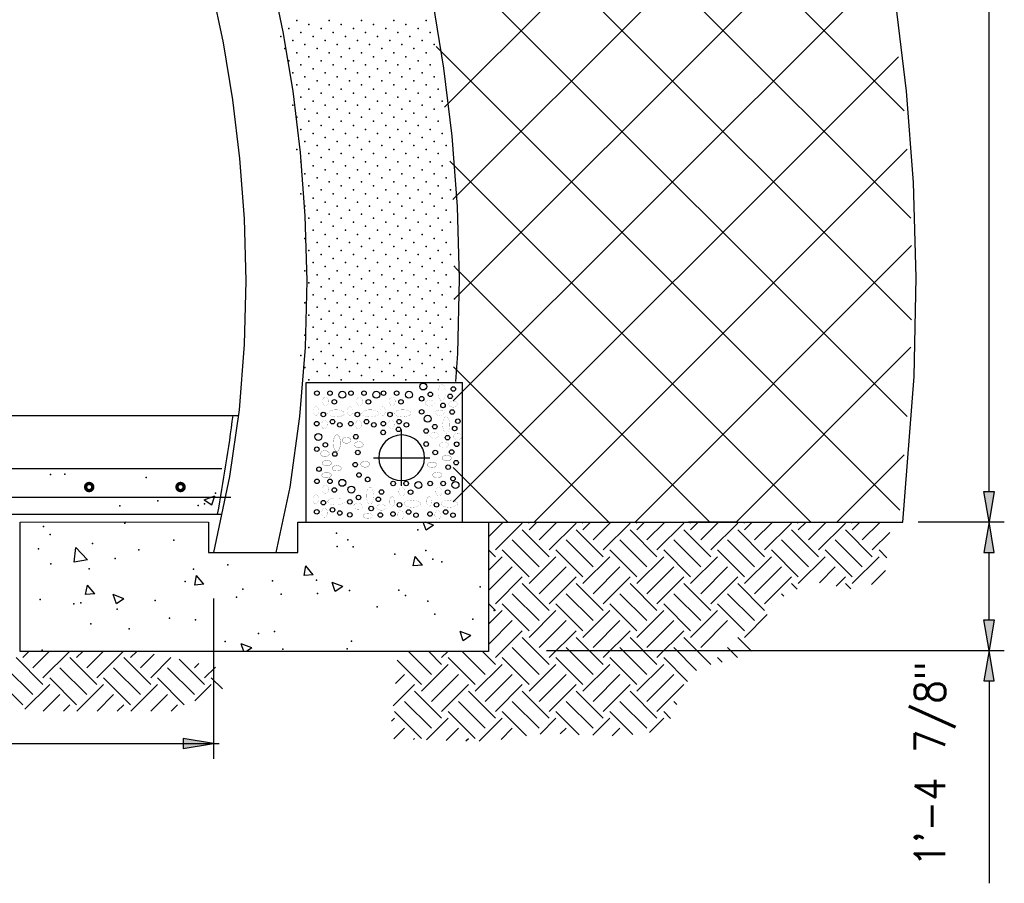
# Model space of a CAD drawing. Extents: x 17 to 1171, y 0 to 483.
# Tile 11 of 16: x 306 to 347, y 125 to 161. Entities that reach past the tile are written whole.
import ezdxf
from ezdxf.enums import TextEntityAlignment as Align

# ---------------------------------------------------------------- set-up
doc = ezdxf.new("R2010")
doc.units = 0
doc.header["$MEASUREMENT"] = 0
doc.layers.get('0').update_dxf_attribs({"linetype": 'CONTINUOUS'})
doc.layers.get('DEFPOINTS').update_dxf_attribs({"linetype": 'CONTINUOUS'})
for name, color, linetype in [('ARC', 7, 'CONTINUOUS'), ('ARC-FTNG', 7, 'CONTINUOUS'), ('DIM', 7, 'CONTINUOUS'), ('HATCH', 7, 'CONTINUOUS'), ('REBAR', 7, 'CONTINUOUS'), ('SLAB', 7, 'CONTINUOUS'), ('SYMBOLS', 7, 'CONTINUOUS'), ('TEXT', 7, 'CONTINUOUS')]:
    doc.layers.add(name, color=color, linetype=linetype)
doc.styles.add('TXT_SHX', font='txt.shx')

# ---------------------------------------------------------------- blocks, each defined once
blk = doc.blocks.new('GRABEL')
at = {"layer": 'TEXT', "color": 5, "linetype": 'CONTINUOUS', "const_width": 0.00984}
for points in [[(-1.93, 3.04, 0.067416), (-1.96, 3.23, 0.079778), (-2.03, 3.38, 0.10712), (-2.14, 3.49, 0.139966), (-2.26, 3.52, 0.139966), (-2.37, 3.49, 0.10712), (-2.48, 3.38, 0.079778), (-2.55, 3.23, 0.067416), (-2.58, 3.04, 0.067416), (-2.55, 2.85, 0.079778), (-2.48, 2.7, 0.10712), (-2.37, 2.59, 0.139966), (-2.26, 2.55, 0.139966), (-2.14, 2.59, 0.10712), (-2.03, 2.7, 0.079778), (-1.96, 2.85, 0.067416)], [(-3.01, 1.96, 0.058947), (-3.03, 2.17, 0.07252), (-3.1, 2.32, 0.106652), (-3.2, 2.44, 0.156435), (-3.31, 2.47, 0.156435), (-3.41, 2.44, 0.106652), (-3.51, 2.32, 0.07252), (-3.58, 2.17, 0.058947), (-3.6, 1.96, 0.058947), (-3.58, 1.76, 0.07252), (-3.51, 1.6, 0.106652), (-3.41, 1.49, 0.156435), (-3.31, 1.45, 0.156435), (-3.2, 1.49, 0.106652), (-3.1, 1.6, 0.07252), (-3.03, 1.76, 0.058947)], [(-1.1, 2.11, 0.044459), (-1.47, 2.08, 0.057923), (-1.74, 2, 0.100117), (-1.95, 1.85, 0.19297), (-2.01, 1.72, 0.19297), (-1.95, 1.59, 0.100117), (-1.74, 1.45, 0.057923), (-1.47, 1.36, 0.044459), (-1.1, 1.33, 0.044459), (-0.74, 1.36, 0.057923), (-0.47, 1.45, 0.100117), (-0.25, 1.59, 0.19297), (-0.2, 1.72, 0.19297), (-0.25, 1.85, 0.100117), (-0.47, 2, 0.057923), (-0.74, 2.08, 0.044459)], [(-2.04, 0.48, 0.067416), (-2.07, 0.68, 0.079778), (-2.14, 0.83, 0.10712), (-2.25, 0.93, 0.139966), (-2.36, 0.97, 0.139966), (-2.48, 0.93, 0.10712), (-2.59, 0.83, 0.079778), (-2.66, 0.68, 0.067416), (-2.69, 0.48, 0.067416), (-2.66, 0.29, 0.079778), (-2.59, 0.14, 0.10712), (-2.48, 0.03, 0.139966), (-2.36, 0, 0.139966), (-2.25, 0.03, 0.10712), (-2.14, 0.14, 0.079778), (-2.07, 0.29, 0.067416)]]:
    blk.add_lwpolyline(points, format="xyb", close=True, dxfattribs=at)
at = {"layer": 'TEXT', "color": 5, "linetype": 'CONTINUOUS'}
for centre, radius in [((-3.2, 3.93), 0.248), ((-1.77, 3.93), 0.248), ((-0.43, 3.76), 0.38), ((-1.29, 2.98), 0.248), ((-2.5, 1.59), 0.248), ((-3.22, 0.59), 0.248), ((-1.5, 0.81), 0.248), ((-0.7, 0.46), 0.248)]:
    blk.add_circle(centre, radius, dxfattribs=at)
blk = doc.blocks.new('PIPE_6')
at = {"layer": 'ARC-FTNG', "color": 3, "linetype": 'CONTINUOUS'}
for p, q in [((0, -3.6852), (0, 3.6852)), ((3.6852, 0), (-3.6852, 0))]:
    blk.add_line(p, q, dxfattribs=at)
blk.add_circle((0, 0), 3, dxfattribs=at)
blk = doc.blocks.new('REBAR')
at = {"color": 7, "linetype": 'CONTINUOUS', "const_width": 0.01378}
blk.add_lwpolyline([(-0.014553, 0, 1), (0.014553, 0, 1)], format="xyb", close=True, dxfattribs=at)

msp = doc.modelspace()

# ---------------------------------------------------------------- hatches: boundary and pattern name
at = {"linetype": 'CONTINUOUS'}
msp.add_hatch(color=7, dxfattribs=at).paths.add_polyline_path([(313.181, 131.272), (313.181, 130.855), (314.431, 131.064)])
at = {"layer": 'DIM', "linetype": 'CONTINUOUS'}
for points in [[(346.045, 141.409), (346.462, 141.409), (346.253, 140.159)], [(346.045, 138.909), (346.462, 138.909), (346.253, 140.159)], [(346.045, 136.134), (346.462, 136.134), (346.253, 134.884)], [(346.045, 133.634), (346.462, 133.634), (346.253, 134.884)]]:
    msp.add_hatch(color=7, dxfattribs=at).paths.add_polyline_path(points)

# ---------------------------------------------------------------- linework, layer by layer
at = {"color": 7, "linetype": 'CONTINUOUS'}
for p, q in [((314.431, 137.017), (314.431, 130.439)), ((217.76, 131.064), (314.66, 131.064))]:
    msp.add_line(p, q, dxfattribs=at)
msp.add_lwpolyline([(313.181, 131.272), (313.181, 130.855), (314.431, 131.064)], close=True, dxfattribs=at)
at = {"layer": 'ARC', "color": 7, "linetype": 'CONTINUOUS'}
msp.add_line((324.637, 140.153), (324.637, 145.883), dxfattribs=at)
for points in [[(324.425, 140.153), (342.711, 140.153), (343.176, 146.126), (343.267, 150.195), (343.156, 154.094), (342.87, 157.839), (342.43, 161.448), (341.852, 164.935), (341.147, 168.308), (340.323, 171.578), (339.387, 174.754), (338.343, 177.84), (337.192, 180.841), (335.936, 183.764), (334.575, 186.609), (333.107, 189.38), (331.531, 192.076), (329.844, 194.698), (328.044, 197.244), (326.024, 199.843)], [(305.276, 194.253), (306.968, 192.776), (308.583, 191.217), (310.123, 189.578), (311.588, 187.863), (312.979, 186.072), (314.299, 184.207), (315.546, 182.268), (316.722, 180.256), (317.827, 178.171), (318.859, 176.013), (319.818, 173.782), (320.702, 171.476), (321.508, 169.095), (322.233, 166.636), (322.872, 164.099), (323.419, 161.481), (323.867, 158.779), (324.207, 155.99), (324.427, 153.112), (324.511, 150.139), (324.442, 147.065), (324.353, 145.922)], [(305.497, 185.356), (306.769, 183.863), (307.982, 182.298), (309.138, 180.659), (310.236, 178.948), (311.276, 177.165), (312.256, 175.309), (313.177, 173.38), (314.035, 171.379), (314.827, 169.305), (315.552, 167.158), (316.205, 164.938), (316.78, 162.644), (317.273, 160.277), (317.676, 157.835), (317.981, 155.318), (318.176, 152.726), (318.249, 150.057), (318.184, 147.311), (317.96, 144.487), (317.551, 141.583), (316.986, 138.903)], [(305.971, 180.811), (307.063, 179.263), (308.103, 177.643), (309.09, 175.951), (310.022, 174.186), (310.899, 172.349), (311.717, 170.44), (312.475, 168.459), (313.168, 166.406), (313.792, 164.281), (314.343, 162.085), (314.815, 159.818), (315.201, 157.481), (315.492, 155.074), (315.678, 152.597), (315.748, 150.052), (315.687, 147.44), (315.474, 144.76), (315.087, 142.016), (314.431, 138.903)]]:
    msp.add_lwpolyline(points, dxfattribs=at)
at = {"layer": 'ARC-FTNG', "color": 7, "linetype": 'CONTINUOUS'}
for points in [[(324.637, 140.153), (324.637, 145.871), (318.218, 145.871), (318.218, 140.153)], [(317.891, 138.903), (317.891, 140.153), (325.708, 140.153), (325.708, 134.841), (306.489, 134.841), (306.489, 140.153), (310.825, 140.159), (314.224, 140.153), (314.224, 138.903)]]:
    msp.add_lwpolyline(points, close=True, dxfattribs=at)
at = {"layer": 'DEFPOINTS', "color": 7, "linetype": 'CONTINUOUS'}
msp.add_line((333.924, 140.159), (335.924, 140.159), dxfattribs=at)
at = {"layer": 'DIM', "color": 7, "linetype": 'CONTINUOUS'}
for p, q in [((346.253, 141.409), (346.253, 195.781)), ((343.349, 140.159), (346.878, 140.159)), ((343.642, 140.159), (346.878, 140.159)), ((346.253, 136.134), (346.253, 138.909)), ((328.091, 134.884), (346.878, 134.884)), ((346.253, 133.634), (346.253, 125.323))]:
    msp.add_line(p, q, dxfattribs=at)
for points in [[(346.045, 141.409), (346.462, 141.409), (346.253, 140.159)], [(346.045, 138.909), (346.462, 138.909), (346.253, 140.159)], [(346.045, 136.134), (346.462, 136.134), (346.253, 134.884)], [(346.045, 133.634), (346.462, 133.634), (346.253, 134.884)]]:
    msp.add_lwpolyline(points, close=True, dxfattribs=at)
at = {"layer": 'HATCH', "color": 7, "linetype": 'CONTINUOUS'}
for p, q in [((342.772, 157.034), (294.694, 205.111)), ((343.038, 152.624), (317.828, 177.834)), ((323.901, 157.189), (339.737, 173.025)), ((343.068, 148.451), (320.797, 170.722)), ((324.246, 153.39), (340.62, 169.765)), ((324.334, 149.335), (341.388, 166.389)), ((342.888, 144.488), (322.521, 164.854)), ((324.265, 145.123), (342.032, 162.89)), ((342.589, 140.644), (323.559, 159.674)), ((324.265, 140.98), (342.538, 159.253)), ((327.582, 140.153), (342.892, 155.464)), ((338.936, 140.153), (324.125, 154.964)), ((331.725, 140.153), (343.07, 151.499)), ((334.793, 140.153), (324.338, 150.608)), ((335.868, 140.153), (343.043, 147.328)), ((330.65, 140.153), (324.275, 146.528)), ((340.011, 140.153), (342.765, 142.907)), ((326.507, 140.153), (324.265, 142.395)), ((314.039, 141.065), (314.477, 141.233)), ((314.039, 141.065), (314.35, 140.855)), ((314.35, 140.855), (314.477, 141.232)), ((323.149, 139.813), (323.035, 140.153)), ((323.46, 140.023), (323.121, 140.153)), ((323.46, 140.023), (323.149, 139.813)), ((325.736, 139.579), (326.311, 140.153)), ((325.994, 139.007), (327.098, 140.112)), ((328.203, 138.731), (327.098, 139.836)), ((327.375, 140.112), (327.334, 140.153)), ((327.375, 139.836), (327.692, 140.153)), ((327.789, 139.422), (328.521, 140.153)), ((328.203, 139.007), (329.308, 140.112)), ((330.413, 138.731), (329.308, 139.836)), ((329.584, 140.112), (329.543, 140.153)), ((329.584, 139.836), (329.902, 140.153)), ((329.999, 139.422), (330.73, 140.153)), ((330.413, 139.007), (331.518, 140.112)), ((332.623, 138.731), (331.518, 139.836)), ((331.794, 140.112), (331.753, 140.153)), ((331.794, 139.836), (332.111, 140.153)), ((332.208, 139.422), (332.94, 140.153)), ((332.623, 139.007), (333.728, 140.112)), ((334.832, 138.731), (333.728, 139.836)), ((334.004, 140.112), (333.963, 140.153)), ((334.004, 139.836), (334.321, 140.153)), ((334.418, 139.422), (335.15, 140.153)), ((334.832, 139.007), (335.937, 140.112)), ((337.042, 138.731), (335.937, 139.836)), ((336.214, 140.112), (336.172, 140.153)), ((336.214, 139.836), (336.531, 140.153)), ((336.628, 139.422), (337.36, 140.153)), ((337.042, 139.007), (338.147, 140.112)), ((339.252, 138.731), (338.147, 139.836)), ((338.423, 140.112), (338.382, 140.153)), ((338.423, 139.836), (338.741, 140.153)), ((338.837, 139.422), (339.569, 140.153)), ((339.252, 139.007), (340.357, 140.112)), ((341.462, 138.731), (340.357, 139.836)), ((340.633, 140.112), (340.592, 140.153)), ((340.633, 139.836), (340.95, 140.153)), ((341.047, 139.422), (341.779, 140.153)), ((327.789, 138.317), (326.684, 139.422)), ((329.999, 138.317), (328.894, 139.422)), ((332.208, 138.317), (331.103, 139.422)), ((334.418, 138.317), (333.313, 139.422)), ((336.628, 138.317), (335.523, 139.422)), ((338.837, 138.317), (337.733, 139.422)), ((341.047, 138.317), (339.942, 139.422)), ((341.462, 139.007), (342.175, 139.72)), ((308.701, 138.512), (308.77, 139.106)), ((309.257, 138.599), (308.77, 139.106)), ((327.375, 137.902), (326.27, 139.007)), ((329.584, 137.902), (328.479, 139.007)), ((331.794, 137.902), (330.689, 139.007)), ((334.004, 137.902), (332.899, 139.007)), ((336.214, 137.902), (335.109, 139.007)), ((338.423, 137.902), (337.318, 139.007)), ((340.633, 137.902), (339.528, 139.007)), ((342.057, 138.688), (341.738, 139.007)), ((309.257, 138.599), (308.701, 138.512)), ((322.624, 138.352), (322.696, 138.744)), ((322.997, 138.385), (322.696, 138.744)), ((325.994, 138.731), (325.736, 138.988)), ((325.736, 138.197), (326.27, 138.731)), ((327.375, 137.626), (328.479, 138.731)), ((329.584, 137.626), (330.689, 138.731)), ((331.794, 137.626), (332.899, 138.731)), ((334.004, 137.626), (335.109, 138.731)), ((336.214, 137.626), (337.318, 138.731)), ((338.423, 137.626), (339.528, 138.731)), ((340.633, 137.626), (341.738, 138.731)), ((318.141, 137.959), (318.213, 138.351)), ((318.514, 137.992), (318.213, 138.351)), ((322.997, 138.385), (322.624, 138.352)), ((325.736, 137.369), (326.684, 138.317)), ((327.789, 137.212), (328.894, 138.317)), ((329.999, 137.212), (331.103, 138.317)), ((332.208, 137.212), (333.313, 138.317)), ((334.418, 137.212), (335.523, 138.317)), ((336.628, 137.212), (337.733, 138.317)), ((339.289, 137.664), (339.942, 138.317)), ((313.658, 137.567), (313.73, 137.959)), ((314.031, 137.6), (313.73, 137.959)), ((318.514, 137.992), (318.141, 137.96)), ((325.994, 136.798), (327.098, 137.902)), ((328.203, 136.798), (329.308, 137.902)), ((330.413, 136.798), (331.518, 137.902)), ((332.623, 136.798), (333.728, 137.902)), ((334.832, 136.798), (335.937, 137.902)), ((337.042, 136.798), (338.147, 137.902)), ((339.98, 137.526), (340.357, 137.902)), ((341.431, 137.595), (341.997, 138.162)), ((309.175, 137.175), (309.247, 137.567)), ((309.549, 137.208), (309.247, 137.567)), ((314.031, 137.6), (313.658, 137.567)), ((319.73, 137.506), (319.292, 137.674)), ((319.419, 137.297), (319.292, 137.674)), ((319.73, 137.506), (319.419, 137.297)), ((328.203, 136.521), (327.098, 137.626)), ((330.413, 136.521), (329.308, 137.626)), ((332.623, 136.521), (331.518, 137.626)), ((334.832, 136.521), (333.728, 137.626)), ((337.042, 136.521), (335.937, 137.626)), ((338.374, 137.399), (338.147, 137.626)), ((340.576, 137.406), (340.357, 137.626)), ((309.549, 137.208), (309.175, 137.175)), ((310.748, 137.006), (310.31, 137.174)), ((310.437, 136.796), (310.31, 137.174)), ((310.748, 137.006), (310.437, 136.796)), ((327.789, 136.107), (326.684, 137.212)), ((329.999, 136.107), (328.894, 137.212)), ((332.208, 136.107), (331.103, 137.212)), ((334.418, 136.107), (333.313, 137.212)), ((336.628, 136.107), (335.523, 137.212)), ((337.834, 137.111), (337.733, 137.212)), ((325.994, 136.521), (325.736, 136.779)), ((327.375, 135.693), (326.27, 136.798)), ((329.584, 135.693), (328.479, 136.798)), ((331.794, 135.693), (330.689, 136.798)), ((334.004, 135.693), (332.899, 136.798)), ((336.214, 135.693), (335.109, 136.798)), ((337.32, 136.796), (337.318, 136.798)), ((325.736, 135.988), (326.27, 136.521)), ((327.375, 135.416), (328.479, 136.521)), ((329.584, 135.416), (330.689, 136.521)), ((331.794, 135.416), (332.899, 136.521)), ((334.004, 135.416), (335.109, 136.521)), ((336.214, 135.416), (337.149, 136.352)), ((325.736, 135.159), (326.684, 136.107)), ((327.789, 135.002), (328.894, 136.107)), ((329.999, 135.002), (331.103, 136.107)), ((332.208, 135.002), (333.313, 136.107)), ((334.418, 135.002), (335.523, 136.107)), ((324.981, 135.491), (324.543, 135.659)), ((324.67, 135.281), (324.543, 135.659)), ((324.981, 135.491), (324.67, 135.281)), ((325.994, 134.588), (327.098, 135.693)), ((328.203, 134.311), (327.098, 135.416)), ((328.203, 134.588), (329.308, 135.693)), ((330.413, 134.311), (329.308, 135.416)), ((330.413, 134.588), (331.518, 135.693)), ((332.623, 134.311), (331.518, 135.416)), ((332.623, 134.588), (333.728, 135.693)), ((334.832, 134.311), (333.728, 135.416)), ((336.505, 134.849), (335.937, 135.416)), ((315.999, 134.99), (315.561, 135.158)), ((315.668, 134.841), (315.561, 135.158)), ((315.999, 134.99), (315.777, 134.841)), ((327.789, 133.897), (326.684, 135.002)), ((329.999, 133.897), (328.894, 135.002)), ((332.208, 133.897), (331.103, 135.002)), ((334.253, 134.062), (333.313, 135.002)), ((335.93, 134.595), (335.523, 135.002)), ((307.427, 133.482), (306.322, 134.587)), ((306.598, 134.587), (306.852, 134.841)), ((307.013, 134.173), (307.681, 134.841)), ((307.427, 133.758), (308.509, 134.841)), ((309.637, 133.482), (308.532, 134.587)), ((308.808, 134.587), (309.062, 134.841)), ((309.222, 134.173), (309.89, 134.841)), ((309.637, 133.758), (310.719, 134.841)), ((311.846, 133.482), (310.741, 134.587)), ((311.018, 134.587), (311.272, 134.841)), ((311.432, 134.173), (311.994, 134.735)), ((311.846, 133.758), (312.678, 134.59)), ((323.37, 133.897), (322.426, 134.841)), ((323.784, 134.311), (323.255, 134.841)), ((323.784, 134.588), (324.037, 134.841)), ((325.165, 133.483), (324.06, 134.588)), ((325.579, 133.897), (324.636, 134.841)), ((325.994, 134.311), (325.464, 134.841)), ((327.375, 133.483), (326.27, 134.588)), ((329.584, 133.483), (328.479, 134.588)), ((331.794, 133.483), (330.689, 134.588)), ((333.874, 133.613), (332.899, 134.588)), ((335.301, 134.395), (335.109, 134.588)), ((307.013, 133.068), (305.908, 134.173)), ((309.222, 133.068), (308.117, 134.173)), ((311.432, 133.068), (310.327, 134.173)), ((313.642, 133.068), (312.537, 134.173)), ((314.056, 133.482), (313.021, 134.517)), ((313.642, 134.173), (313.817, 134.348)), ((314.056, 133.758), (314.5, 134.202)), ((322.955, 133.483), (321.956, 134.482)), ((322.955, 133.207), (324.06, 134.311)), ((325.165, 133.207), (326.27, 134.311)), ((327.375, 133.207), (328.479, 134.311)), ((329.584, 133.207), (330.689, 134.311)), ((331.794, 133.207), (332.899, 134.311)), ((306.598, 132.653), (305.493, 133.758)), ((308.808, 132.653), (307.703, 133.758)), ((311.018, 132.653), (309.913, 133.758)), ((313.227, 132.653), (312.123, 133.758)), ((314.791, 133.3), (314.332, 133.758)), ((321.891, 133.524), (322.265, 133.897)), ((323.37, 132.792), (324.474, 133.897)), ((325.579, 132.792), (326.684, 133.897)), ((327.789, 132.792), (328.894, 133.897)), ((329.999, 132.792), (331.103, 133.897)), ((332.208, 132.792), (333.313, 133.897)), ((306.686, 132.465), (307.703, 133.482)), ((308.817, 132.387), (309.913, 133.482)), ((311.027, 132.387), (312.123, 133.482)), ((313.66, 132.81), (314.332, 133.482)), ((321.802, 132.606), (322.679, 133.483)), ((323.784, 132.378), (324.889, 133.483)), ((325.994, 132.378), (327.098, 133.483)), ((328.203, 132.378), (329.308, 133.483)), ((330.413, 132.378), (331.518, 133.483)), ((332.623, 132.378), (333.728, 133.483)), ((307.439, 132.389), (308.117, 133.068)), ((309.646, 132.387), (310.327, 133.068)), ((311.856, 132.387), (312.537, 133.068)), ((323.784, 132.102), (322.679, 133.207)), ((325.994, 132.102), (324.889, 133.207)), ((328.203, 132.102), (327.098, 133.207)), ((330.413, 132.102), (329.308, 133.207)), ((332.623, 132.102), (331.518, 133.207)), ((308.265, 132.387), (308.532, 132.653)), ((310.475, 132.387), (310.741, 132.653)), ((312.684, 132.387), (312.951, 132.653)), ((323.37, 131.688), (322.265, 132.792)), ((325.579, 131.688), (324.474, 132.792)), ((327.789, 131.688), (326.684, 132.792)), ((329.999, 131.688), (328.894, 132.792)), ((332.208, 131.688), (331.103, 132.792)), ((333.442, 132.663), (333.313, 132.792)), ((322.955, 131.273), (321.85, 132.378)), ((325.165, 131.273), (324.06, 132.378)), ((327.274, 131.374), (326.27, 132.378)), ((329.435, 131.423), (328.479, 132.378)), ((331.629, 131.438), (330.689, 132.378)), ((333.183, 132.094), (332.899, 132.378)), ((321.733, 131.984), (321.85, 132.102)), ((323.172, 131.214), (324.06, 132.102)), ((325.322, 131.154), (326.27, 132.102)), ((327.827, 131.45), (328.479, 132.102)), ((329.99, 131.402), (330.689, 132.102)), ((332.311, 131.514), (332.899, 132.102)), ((321.828, 131.251), (322.265, 131.688)), ((323.978, 131.191), (324.474, 131.688)), ((326.229, 131.232), (326.684, 131.688)), ((328.658, 131.452), (328.894, 131.688)), ((330.789, 131.373), (331.103, 131.688)), ((322.635, 131.229), (322.679, 131.273)), ((324.785, 131.169), (324.889, 131.273))]:
    msp.add_line(p, q, dxfattribs=at)
for p in [(317.846, 160.746), (318.343, 160.58), (319.172, 160.746), (319.669, 160.58), (320.498, 160.746), (320.995, 160.58), (321.824, 160.746), (322.321, 160.58), (323.149, 160.746), (317.183, 160.083), (317.515, 160.415), (318.012, 160.249), (318.509, 160.083), (318.841, 160.415), (319.338, 160.249), (319.835, 160.083), (320.166, 160.415), (320.664, 160.249), (321.161, 160.083), (321.492, 160.415), (321.989, 160.249), (322.487, 160.083), (322.818, 160.415), (323.315, 160.249), (317.68, 159.917), (318.178, 159.752), (319.006, 159.917), (319.503, 159.752), (320.332, 159.917), (320.829, 159.752), (321.658, 159.917), (322.155, 159.752), (322.984, 159.917), (323.481, 159.752), (317.349, 159.586), (317.846, 159.42), (318.343, 159.255), (318.675, 159.586), (319.172, 159.42), (319.669, 159.255), (320.001, 159.586), (320.498, 159.42), (320.995, 159.255), (321.327, 159.586), (321.824, 159.42), (322.321, 159.255), (322.652, 159.586), (323.149, 159.42), (317.515, 159.089), (318.012, 158.923), (318.841, 159.089), (319.338, 158.923), (320.166, 159.089), (320.664, 158.923), (321.492, 159.089), (321.989, 158.923), (322.818, 159.089), (323.315, 158.923), (317.68, 158.592), (318.178, 158.426), (318.509, 158.757), (319.006, 158.592), (319.503, 158.426), (319.835, 158.757), (320.332, 158.592), (320.829, 158.426), (321.161, 158.757), (321.658, 158.592), (322.155, 158.426), (322.487, 158.757), (322.984, 158.592), (323.481, 158.426), (317.846, 158.095), (318.675, 158.26), (319.172, 158.095), (320.001, 158.26), (320.498, 158.095), (321.327, 158.26), (321.824, 158.095), (322.652, 158.26), (323.149, 158.095), (318.012, 157.597), (318.343, 157.929), (318.841, 157.763), (319.338, 157.597), (319.669, 157.929), (320.166, 157.763), (320.664, 157.597), (320.995, 157.929), (321.492, 157.763), (321.989, 157.597), (322.321, 157.929), (322.818, 157.763), (323.315, 157.597), (323.647, 157.929), (317.68, 157.266), (318.509, 157.431), (319.006, 157.266), (319.835, 157.431), (320.332, 157.266), (321.161, 157.431), (321.658, 157.266), (322.487, 157.431), (322.984, 157.266), (323.812, 157.431), (318.178, 157.1), (318.675, 156.934), (319.503, 157.1), (320.001, 156.934), (320.829, 157.1), (321.327, 156.934), (322.155, 157.1), (322.652, 156.934), (323.481, 157.1), (317.846, 156.769), (318.343, 156.603), (318.841, 156.437), (319.172, 156.769), (319.669, 156.603), (320.166, 156.437), (320.498, 156.769), (320.995, 156.603), (321.492, 156.437), (321.824, 156.769), (322.321, 156.603), (322.818, 156.437), (323.149, 156.769), (323.647, 156.603), (318.012, 156.272), (318.509, 156.106), (319.338, 156.272), (319.835, 156.106), (320.664, 156.272), (321.161, 156.106), (321.989, 156.272), (322.487, 156.106), (323.315, 156.272), (323.812, 156.106), (318.178, 155.774), (318.675, 155.608), (319.006, 155.94), (319.503, 155.774), (320.001, 155.608), (320.332, 155.94), (320.829, 155.774), (321.327, 155.608), (321.658, 155.94), (322.155, 155.774), (322.652, 155.608), (322.984, 155.94), (323.481, 155.774), (323.978, 155.608), (317.846, 155.443), (318.343, 155.277), (319.172, 155.443), (319.669, 155.277), (320.498, 155.443), (320.995, 155.277), (321.824, 155.443), (322.321, 155.277), (323.149, 155.443), (323.647, 155.277), (318.012, 154.946), (318.509, 154.78), (318.841, 155.111), (319.338, 154.946), (319.835, 154.78), (320.166, 155.111), (320.664, 154.946), (321.161, 154.78), (321.492, 155.111), (321.989, 154.946), (322.487, 154.78), (322.818, 155.111), (323.315, 154.946), (323.812, 154.78), (318.178, 154.448), (319.006, 154.614), (319.503, 154.448), (320.332, 154.614), (320.829, 154.448), (321.658, 154.614), (322.155, 154.448), (322.984, 154.614), (323.481, 154.448), (318.675, 154.283), (319.172, 154.117), (320.001, 154.283), (320.498, 154.117), (321.327, 154.283), (321.824, 154.117), (322.652, 154.283), (323.149, 154.117), (323.978, 154.283), (318.012, 153.62), (318.343, 153.951), (318.841, 153.786), (319.338, 153.62), (319.669, 153.951), (320.166, 153.786), (320.664, 153.62), (320.995, 153.951), (321.492, 153.786), (321.989, 153.62), (322.321, 153.951), (322.818, 153.786), (323.315, 153.62), (323.647, 153.951), (324.144, 153.786), (318.509, 153.454), (319.006, 153.288), (319.835, 153.454), (320.332, 153.288), (321.161, 153.454), (321.658, 153.288), (322.487, 153.454), (322.984, 153.288), (323.812, 153.454), (318.178, 153.123), (318.675, 152.957), (319.172, 152.791), (319.503, 153.123), (320.001, 152.957), (320.498, 152.791), (320.829, 153.123), (321.327, 152.957), (321.824, 152.791), (322.155, 153.123), (322.652, 152.957), (323.149, 152.791), (323.481, 153.123), (323.978, 152.957), (318.343, 152.625), (318.841, 152.46), (319.669, 152.625), (320.166, 152.46), (320.995, 152.625), (321.492, 152.46), (322.321, 152.625), (322.818, 152.46), (323.647, 152.625), (324.144, 152.46), (318.509, 152.128), (319.006, 151.963), (319.338, 152.294), (319.835, 152.128), (320.332, 151.963), (320.664, 152.294), (321.161, 152.128), (321.658, 151.963), (321.989, 152.294), (322.487, 152.128), (322.984, 151.963), (323.315, 152.294), (323.812, 152.128), (318.178, 151.797), (318.675, 151.631), (319.503, 151.797), (320.001, 151.631), (320.829, 151.797), (321.327, 151.631), (322.155, 151.797), (322.652, 151.631), (323.481, 151.797), (323.978, 151.631), (318.343, 151.3), (318.841, 151.134), (319.172, 151.465), (319.669, 151.3), (320.166, 151.134), (320.498, 151.465), (320.995, 151.3), (321.492, 151.134), (321.824, 151.465), (322.321, 151.3), (322.818, 151.134), (323.149, 151.465), (323.647, 151.3), (324.144, 151.134), (318.509, 150.802), (319.338, 150.968), (319.835, 150.802), (320.664, 150.968), (321.161, 150.802), (321.989, 150.968), (322.487, 150.802), (323.315, 150.968), (323.812, 150.802), (318.178, 150.471), (319.006, 150.637), (319.503, 150.471), (320.332, 150.637), (320.829, 150.471), (321.658, 150.637), (322.155, 150.471), (322.984, 150.637), (323.481, 150.471), (324.31, 150.637), (318.343, 149.974), (318.675, 150.305), (319.172, 150.139), (319.669, 149.974), (320.001, 150.305), (320.498, 150.139), (320.995, 149.974), (321.327, 150.305), (321.824, 150.139), (322.321, 149.974), (322.652, 150.305), (323.149, 150.139), (323.647, 149.974), (323.978, 150.305), (318.841, 149.808), (319.338, 149.642), (320.166, 149.808), (320.664, 149.642), (321.492, 149.808), (321.989, 149.642), (322.818, 149.808), (323.315, 149.642), (324.144, 149.808), (318.178, 149.145), (318.509, 149.477), (319.006, 149.311), (319.503, 149.145), (319.835, 149.477), (320.332, 149.311), (320.829, 149.145), (321.161, 149.477), (321.658, 149.311), (322.155, 149.145), (322.487, 149.477), (322.984, 149.311), (323.481, 149.145), (323.812, 149.477), (324.31, 149.311), (318.675, 148.979), (319.172, 148.814), (320.001, 148.979), (320.498, 148.814), (321.327, 148.979), (321.824, 148.814), (322.652, 148.979), (323.149, 148.814), (323.978, 148.979), (318.343, 148.648), (318.841, 148.482), (319.338, 148.316), (319.669, 148.648), (320.166, 148.482), (320.664, 148.316), (320.995, 148.648), (321.492, 148.482), (321.989, 148.316), (322.321, 148.648), (322.818, 148.482), (323.315, 148.316), (323.647, 148.648), (324.144, 148.482), (318.509, 148.151), (319.006, 147.985), (319.835, 148.151), (320.332, 147.985), (321.161, 148.151), (321.658, 147.985), (322.487, 148.151), (322.984, 147.985), (323.812, 148.151), (318.178, 147.819), (318.675, 147.654), (319.172, 147.488), (319.503, 147.819), (320.001, 147.654), (320.498, 147.488), (320.829, 147.819), (321.327, 147.654), (321.824, 147.488), (322.155, 147.819), (322.652, 147.654), (323.149, 147.488), (323.481, 147.819), (323.978, 147.654), (318.343, 147.322), (318.841, 147.156), (319.669, 147.322), (320.166, 147.156), (320.995, 147.322), (321.492, 147.156), (322.321, 147.322), (322.818, 147.156), (323.647, 147.322), (324.144, 147.156), (318.012, 146.991), (318.509, 146.825), (319.338, 146.991), (319.835, 146.825), (320.664, 146.991), (321.161, 146.825), (321.989, 146.991), (322.487, 146.825), (323.315, 146.991), (323.812, 146.825), (318.178, 146.494), (318.675, 146.328), (319.006, 146.659), (319.503, 146.494), (320.001, 146.328), (320.332, 146.659), (320.829, 146.494), (321.327, 146.328), (321.658, 146.659), (322.155, 146.494), (322.652, 146.328), (322.984, 146.659), (323.481, 146.494), (323.978, 146.328), (318.343, 145.996), (319.172, 146.162), (319.669, 145.996), (320.498, 146.162), (320.995, 145.996), (321.824, 146.162), (322.321, 145.996), (323.149, 146.162), (323.647, 145.996), (307.734, 142.109), (308.33, 142.118), (311.666, 141.977), (312.143, 141.028), (314.51, 141.339), (310.579, 140.821), (313.791, 140.828), (314.061, 140.897), (307.446, 139.97), (310.783, 140.111), (322.81, 139.835), (307.723, 139.643), (312.801, 139.412), (319.474, 139.694), (319.931, 139.424), (307.238, 139.053), (309.465, 139.271), (311.367, 139.018), (319.498, 139.143), (320.155, 139.138), (310.395, 138.653), (321.865, 138.831), (323.14, 138.984), (323.429, 138.625), (307.751, 138.44), (309.316, 138.234), (313.604, 138.213), (315.012, 138.392), (323.8, 138.513), (313.263, 137.715), (315.63, 137.403), (316.851, 137.744), (318.657, 137.766), (325.372, 137.498), (315.363, 137.075), (317.195, 137.197), (318.699, 137.216), (320.007, 137.344), (322.035, 137.357), (322.302, 137.141), (307.314, 136.972), (308.69, 136.793), (308.981, 136.83), (312.026, 136.934), (321.142, 136.678), (323.216, 136.904), (310.471, 136.572), (312.625, 136.205), (323.509, 136.366), (325.947, 136.515), (309.395, 135.975), (310.96, 135.769), (313.68, 136.132), (325.074, 136.16), (316.27, 135.579), (316.926, 135.663), (314.907, 135.25), (320.083, 135.263), (307.39, 134.892), (317.274, 134.938), (319.915, 134.953)]:
    msp.add_point(p, dxfattribs=at)
at = {"layer": 'REBAR', "color": 7, "linetype": 'CONTINUOUS'}
msp.add_line((267.513, 141.177), (315.134, 141.177), dxfattribs=at)
at = {"layer": 'SLAB', "color": 7, "linetype": 'CONTINUOUS'}
for p, q in [((217.279, 142.347), (314.762, 142.347)), ((217.599, 140.472), (314.762, 140.472))]:
    msp.add_line(p, q, dxfattribs=at)
at = {"layer": 'SYMBOLS', "color": 7, "linetype": 'CONTINUOUS'}
msp.add_line((216.961, 144.531), (315.442, 144.531), dxfattribs=at)
at = {"layer": 'TEXT', "color": 7, "linetype": 'CONTINUOUS', "const_width": 0.00984}
for points in [[(319.343, 143.394, 0.044459), (319.355, 143.256, 0.057923), (319.386, 143.154, 0.100117), (319.441, 143.075, 0.19297), (319.489, 143.055, 0.19297), (319.538, 143.075, 0.100117), (319.593, 143.154, 0.057923), (319.624, 143.256, 0.044459), (319.636, 143.394, 0.044459), (319.624, 143.531, 0.057923), (319.593, 143.633, 0.100117), (319.538, 143.713, 0.19297), (319.489, 143.732, 0.19297), (319.441, 143.713, 0.100117), (319.386, 143.633, 0.057923), (319.355, 143.531, 0.044459)], [(319.885, 143.631, 0.067416), (319.813, 143.621, 0.079778), (319.757, 143.595, 0.10712), (319.716, 143.553, 0.139966), (319.704, 143.51, 0.139966), (319.716, 143.466, 0.10712), (319.757, 143.424, 0.079778), (319.813, 143.399, 0.067416), (319.885, 143.389, 0.067416), (319.957, 143.399, 0.079778), (320.014, 143.424, 0.10712), (320.054, 143.466, 0.139966), (320.067, 143.51, 0.139966), (320.054, 143.553, 0.10712), (320.014, 143.595, 0.079778), (319.957, 143.621, 0.067416)], [(320.386, 143.452, 0.067416), (320.313, 143.442, 0.079778), (320.257, 143.417, 0.10712), (320.216, 143.375, 0.139966), (320.204, 143.331, 0.139966), (320.216, 143.288, 0.10712), (320.257, 143.246, 0.079778), (320.313, 143.22, 0.067416), (320.386, 143.21, 0.067416), (320.458, 143.22, 0.079778), (320.514, 143.246, 0.10712), (320.555, 143.288, 0.139966), (320.567, 143.331, 0.139966), (320.555, 143.375, 0.10712), (320.514, 143.417, 0.079778), (320.458, 143.442, 0.067416)], [(318.996, 143.082, 0.067416), (318.924, 143.072, 0.079778), (318.867, 143.046, 0.10712), (318.827, 143.004, 0.139966), (318.814, 142.961, 0.139966), (318.827, 142.918, 0.10712), (318.867, 142.875, 0.079778), (318.924, 142.85, 0.067416), (318.996, 142.84, 0.067416), (319.068, 142.85, 0.079778), (319.124, 142.875, 0.10712), (319.165, 142.918, 0.139966), (319.177, 142.961, 0.139966), (319.165, 143.004, 0.10712), (319.124, 143.046, 0.079778), (319.068, 143.072, 0.067416)], [(319.075, 142.684, 0.058947), (318.998, 142.675, 0.07252), (318.939, 142.651, 0.106652), (318.896, 142.612, 0.156435), (318.883, 142.573, 0.156435), (318.896, 142.534, 0.106652), (318.939, 142.495, 0.07252), (318.998, 142.471, 0.058947), (319.075, 142.462, 0.058947), (319.152, 142.471, 0.07252), (319.21, 142.495, 0.106652), (319.254, 142.534, 0.156435), (319.266, 142.573, 0.156435), (319.254, 142.612, 0.106652), (319.21, 142.651, 0.07252), (319.152, 142.675, 0.058947)], [(320.649, 142.648, -0.067416), (320.721, 142.638, -0.079778), (320.777, 142.612, -0.10712), (320.818, 142.57, -0.139966), (320.831, 142.527, -0.139966), (320.818, 142.483, -0.10712), (320.777, 142.441, -0.079778), (320.721, 142.416, -0.067416), (320.649, 142.406, -0.067416), (320.577, 142.416, -0.079778), (320.521, 142.441, -0.10712), (320.48, 142.483, -0.139966), (320.468, 142.527, -0.139966), (320.48, 142.57, -0.10712), (320.521, 142.612, -0.079778), (320.577, 142.638, -0.067416)], [(323.996, 142.89, -0.058947), (324.073, 142.881, -0.07252), (324.132, 142.857, -0.106652), (324.175, 142.818, -0.156435), (324.188, 142.779, -0.156435), (324.175, 142.74, -0.106652), (324.132, 142.701, -0.07252), (324.073, 142.677, -0.058947), (323.996, 142.668, -0.058947), (323.919, 142.677, -0.07252), (323.861, 142.701, -0.106652), (323.817, 142.74, -0.156435), (323.805, 142.779, -0.156435), (323.817, 142.818, -0.106652), (323.861, 142.857, -0.07252), (323.919, 142.881, -0.058947)], [(319.483, 142.47, 0.058947), (319.406, 142.461, 0.07252), (319.347, 142.437, 0.106652), (319.304, 142.398, 0.156435), (319.291, 142.359, 0.156435), (319.304, 142.32, 0.106652), (319.347, 142.28, 0.07252), (319.406, 142.257, 0.058947), (319.483, 142.248, 0.058947), (319.56, 142.257, 0.07252), (319.618, 142.28, 0.106652), (319.662, 142.32, 0.156435), (319.674, 142.359, 0.156435), (319.662, 142.398, 0.106652), (319.618, 142.437, 0.07252), (319.56, 142.461, 0.058947)], [(323.393, 142.616, -0.058947), (323.47, 142.607, -0.07252), (323.529, 142.583, -0.106652), (323.572, 142.544, -0.156435), (323.585, 142.505, -0.156435), (323.572, 142.466, -0.106652), (323.529, 142.427, -0.07252), (323.47, 142.403, -0.058947), (323.393, 142.394, -0.058947), (323.316, 142.403, -0.07252), (323.258, 142.427, -0.106652), (323.214, 142.466, -0.156435), (323.202, 142.505, -0.156435), (323.214, 142.544, -0.106652), (323.258, 142.583, -0.07252), (323.316, 142.607, -0.058947)], [(319.064, 142.188, 0.058947), (318.988, 142.178, 0.07252), (318.929, 142.155, 0.106652), (318.885, 142.115, 0.156435), (318.873, 142.077, 0.156435), (318.885, 142.038, 0.106652), (318.929, 141.998, 0.07252), (318.988, 141.975, 0.058947), (319.064, 141.966, 0.058947), (319.141, 141.975, 0.07252), (319.2, 141.998, 0.106652), (319.243, 142.038, 0.156435), (319.256, 142.077, 0.156435), (319.243, 142.115, 0.106652), (319.2, 142.155, 0.07252), (319.141, 142.178, 0.058947)], [(323.613, 142.196, -0.058947), (323.689, 142.187, -0.07252), (323.748, 142.163, -0.106652), (323.792, 142.124, -0.156435), (323.804, 142.085, -0.156435), (323.792, 142.046, -0.106652), (323.748, 142.007, -0.07252), (323.689, 141.983, -0.058947), (323.613, 141.974, -0.058947), (323.536, 141.983, -0.07252), (323.477, 142.007, -0.106652), (323.434, 142.046, -0.156435), (323.421, 142.085, -0.156435), (323.434, 142.124, -0.106652), (323.477, 142.163, -0.07252), (323.536, 142.187, -0.058947)]]:
    msp.add_lwpolyline(points, format="xyb", close=True, dxfattribs=at)
at = {"layer": 'TEXT', "color": 7, "linetype": 'CONTINUOUS'}
for centre, radius in [((321.387, 143.832), 0.0929), ((322.018, 143.956), 0.0929), ((318.724, 143.646), 0.143), ((320.265, 143.654), 0.0929), ((318.663, 143.142), 0.0929), ((319.016, 143.324), 0.0929), ((320.345, 143.009), 0.0929), ((323.525, 143.009), 0.0929), ((324.201, 143.027), 0.0929), ((319.404, 142.943), 0.0929), ((324.383, 142.589), 0.0929), ((318.752, 142.326), 0.0929), ((320.241, 142.509), 0.0929), ((324.054, 142.406), 0.0929), ((320.396, 142.085), 0.0929), ((320.749, 141.903), 0.0929), ((324.255, 141.932), 0.0929)]:
    msp.add_circle(centre, radius, dxfattribs=at)
msp.add_arc((233.679, 155.276), 82.256, 349.63144, 352.49431, dxfattribs=at)

# ---------------------------------------------------------------- block references
at = {"layer": 'ARC-FTNG', "linetype": 'CONTINUOUS', "xscale": -0.3125, "yscale": 0.3125, "zscale": 0.3125}
msp.add_blockref('PIPE_6', (322.146, 142.792), dxfattribs=at)
at = {"layer": 'REBAR', "linetype": 'CONTINUOUS', "xscale": -10, "yscale": 10, "zscale": 10}
for p in [(309.323, 141.59), (313.073, 141.59)]:
    msp.add_blockref('REBAR', p, dxfattribs=at)
at = {"layer": 'TEXT', "linetype": 'CONTINUOUS', "xscale": 0.375, "yscale": 0.375, "zscale": 0.375}
for p in [(319.869, 143.969), (321.266, 143.969), (322.604, 143.969), (319.869, 140.352), (322.997, 140.262), (324.516, 140.262)]:
    msp.add_blockref('GRABEL', p, dxfattribs=at)
at = {"layer": 'TEXT', "linetype": 'CONTINUOUS', "xscale": 0.375, "yscale": 0.375, "zscale": 0.375, "rotation": 90.00000000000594}
for p in [(324.441, 145.878), (324.624, 144.553), (321.493, 141.647)]:
    msp.add_blockref('GRABEL', p, dxfattribs=at)

# ---------------------------------------------------------------- texts
at = {"layer": 'DIM', "color": 7, "linetype": 'CONTINUOUS', "style": 'TXT_SHX', "width": 0.9}
msp.add_text('1\'-4 7/8"', height=1.25, rotation=90, dxfattribs=at).set_placement((344.454, 130.218), align=Align.CENTER)

doc.saveas('drawing.dxf')
